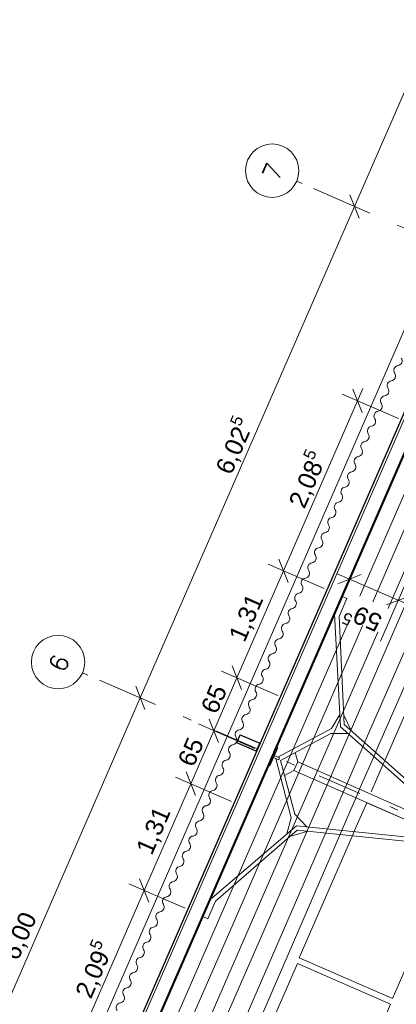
# Model space of a CAD drawing. Header units: metres. Extents: x -43 to 551, y 11 to 64.
# Tile 21 of 36: x 161 to 165, y 42 to 53. Entities that reach past the tile are written whole.
import ezdxf

# ---------------------------------------------------------------- set-up
doc = ezdxf.new("R2010")
doc.units = ezdxf.units.M
doc.header["$MEASUREMENT"] = 0
for name, pattern in [('Achslinie 01', [1.166667, 0.5, -0.3, 0, -0.366667]), ('DGN Style 2', [1.233271, 0.739963, -0.493308]), ('Wipeout_Contour', [1, 0, -1])]:
    doc.linetypes.add(name, pattern=pattern)
for name, color, linetype in [('00_Achsraster', 7, 'Continuous'), ('GBE_Dach', 7, 'Continuous'), ('GBE_Wand_Decke_tragend_Ansicht', 7, 'Continuous'), ('NEU_GBE_Bemassung_fsa', 7, 'Continuous'), ('NEU_GBE_Holzbalken', 7, 'Continuous'), ('NEU_GBE_Traeger', 7, 'Continuous')]:
    doc.layers.add(name, color=color, linetype=linetype)
doc.styles.add('ERSTELLTER_STIL_1', font='txt')
doc.dimstyles.new('ERSTELLTER_STIL__1', dxfattribs={"dimtxt": 0.2, "dimasz": 0.190285, "dimexe": 0.18, "dimexo": 0.5, "dimgap": 0.09, "dimtad": 1, "dimzin": 0, "dimdsep": 46, "dimtxsty": 'ERSTELLTER_STIL_1', "dimblk": 'ARROWHEAD_6', "dimblk1": 'ARROWHEAD_6', "dimblk2": 'ARROWHEAD_6', "dimcen": 0.09, "dimclrd": 7, "dimclre": 7, "dimclrt": 7, "dimazin": 0, "dimtfac": 1, "dimtdec": 4, "dimtmove": 2, "dimatfit": 3, "dimfxl": 1, "dimtolj": 1, "dimtzin": 0, "dimarcsym": 0})
doc.dimstyles.new('ERSTELLTER_STIL__2', dxfattribs={"dimtxt": 0.2, "dimasz": 0.190285, "dimexe": 0.18, "dimexo": 0.5, "dimgap": 0.09, "dimtad": 1, "dimzin": 0, "dimdsep": 46, "dimtxsty": 'ERSTELLTER_STIL_1', "dimblk": 'ARROWHEAD_6', "dimblk1": 'ARROWHEAD_6', "dimblk2": 'ARROWHEAD_6', "dimcen": 0.09, "dimclrd": 7, "dimclre": 7, "dimclrt": 7, "dimazin": 0, "dimtfac": 1, "dimtdec": 4, "dimtmove": 0, "dimatfit": 3, "dimfxl": 1, "dimtolj": 1, "dimtzin": 0, "dimarcsym": 0})
doc.dimstyles.new('ERSTELLTER_STIL__3', dxfattribs={"dimtxt": 0.2, "dimasz": 0.190285, "dimexe": 0.18, "dimexo": 0.5, "dimgap": 0.09, "dimtad": 1, "dimzin": 0, "dimdsep": 46, "dimtxsty": 'ERSTELLTER_STIL_1', "dimblk": 'ARROWHEAD_6', "dimblk1": 'ARROWHEAD_6', "dimblk2": 'ARROWHEAD_6', "dimcen": 0.09, "dimclrd": 8, "dimclre": 8, "dimclrt": 8, "dimazin": 0, "dimtfac": 1, "dimtdec": 4, "dimtmove": 0, "dimatfit": 3, "dimfxl": 1, "dimtolj": 1, "dimtzin": 0, "dimarcsym": 0})

# ---------------------------------------------------------------- blocks, each defined once
blk = doc.blocks.new('*D34', base_point=(191.698, 0))
at = {"layer": '00_Achsraster', "color": 8, "linetype": 'Continuous', "lineweight": 18}
for p, q in [((159.862, 39.558), (162.258, 45.059)), ((160.034, 39.483), (159.404, 39.758)), ((159.81, 39.69), (159.914, 39.426)), ((157.475, 34.076), (159.862, 39.558)), ((157.647, 34.001), (157.017, 34.276)), ((157.423, 34.208), (157.527, 33.945)), ((155.048, 28.503), (157.475, 34.076))]:
    blk.add_line(p, q, dxfattribs=at)
at = {"color": 254, "linetype": 'Wipeout_Contour', "lineweight": 0, "ltscale": 651.08953}
blk.add_wipeout([(158.541, 36.548), (158.779, 37.094), (158.539, 37.199), (158.301, 36.652)], dxfattribs=at).dxf.layer = '00_Achsraster'
at = {"layer": '00_Achsraster', "color": 8, "lineweight": 18, "insert": (158.525, 36.588), "char_height": 0.2, "attachment_point": 7, "rotation": 66.4651, "style": 'ERSTELLTER_STIL_1'}
blk.add_mtext('\\A1;{\\pql;\\fArial|b0|i0|c0|p34;5,98}', dxfattribs=at)
blk = doc.blocks.new('ARROWHEAD_6')
at = {"color": 0, "linetype": 'Continuous', "lineweight": 0}
for p, q in [((0, 0), (-1, 0)), ((-0.5, -0.5), (0.5, 0.5))]:
    blk.add_line(p, q, dxfattribs=at)
blk = doc.blocks.new('*D35', base_point=(191.698, 0))
at = {"layer": '00_Achsraster', "color": 8, "linetype": 'Continuous', "lineweight": 18}
for p, q in [((162.43, 44.984), (161.8, 45.258)), ((162.206, 45.19), (162.31, 44.927)), ((159.862, 39.558), (162.258, 45.059)), ((159.81, 39.69), (159.914, 39.426))]:
    blk.add_line(p, q, dxfattribs=at)
at = {"color": 254, "linetype": 'Wipeout_Contour', "lineweight": 0, "ltscale": 665.660365}
blk.add_wipeout([(160.933, 42.039), (161.171, 42.585), (160.931, 42.69), (160.693, 42.143)], dxfattribs=at).dxf.layer = '00_Achsraster'
at = {"layer": '00_Achsraster', "color": 8, "lineweight": 18, "insert": (160.917, 42.08), "char_height": 0.2, "attachment_point": 7, "rotation": 66.4651, "style": 'ERSTELLTER_STIL_1'}
blk.add_mtext('\\A1;{\\pql;\\fArial|b0|i0|c0|p34;6,00}', dxfattribs=at)
blk = doc.blocks.new('*D36', base_point=(191.698, 0))
at = {"layer": '00_Achsraster', "color": 8, "linetype": 'Continuous', "lineweight": 18}
for p, q in [((164.836, 50.507), (164.205, 50.782)), ((164.612, 50.714), (164.716, 50.45)), ((162.258, 45.059), (164.664, 50.582)), ((162.43, 44.984), (161.8, 45.258)), ((162.206, 45.19), (162.31, 44.927)), ((159.862, 39.558), (162.258, 45.059))]:
    blk.add_line(p, q, dxfattribs=at)
at = {"color": 254, "linetype": 'Wipeout_Contour', "lineweight": 0, "ltscale": 680.821596}
blk.add_wipeout([(163.314, 47.505), (163.592, 48.143), (163.351, 48.248), (163.073, 47.609)], dxfattribs=at).dxf.layer = '00_Achsraster'
at = {"layer": '00_Achsraster', "color": 8, "lineweight": 18, "insert": (163.333, 47.53), "char_height": 0.2, "attachment_point": 7, "rotation": 66.4651, "style": 'ERSTELLTER_STIL_1'}
blk.add_mtext('\\A1;{\\pql;\\fArial|b0|i0|c0|p34;6,02\\fArial|b0|i0|c0|p34;\\A1{\\H.66x;\\S5^  ;}}', dxfattribs=at)
blk = doc.blocks.new('*D37', base_point=(191.698, 0))
at = {"layer": '00_Achsraster', "color": 8, "linetype": 'Continuous', "lineweight": 18}
for p, q in [((167.232, 56.008), (166.601, 56.282)), ((167.008, 56.214), (167.111, 55.951)), ((164.664, 50.582), (167.059, 56.083)), ((164.612, 50.714), (164.716, 50.45)), ((162.258, 45.059), (164.664, 50.582))]:
    blk.add_line(p, q, dxfattribs=at)
at = {"color": 254, "linetype": 'Wipeout_Contour', "lineweight": 0, "ltscale": 696.482346}
blk.add_wipeout([(165.734, 53.063), (165.972, 53.609), (165.732, 53.714), (165.494, 53.167)], dxfattribs=at).dxf.layer = '00_Achsraster'
at = {"layer": '00_Achsraster', "color": 8, "lineweight": 18, "insert": (165.718, 53.104), "char_height": 0.2, "attachment_point": 7, "rotation": 66.4651, "style": 'ERSTELLTER_STIL_1'}
blk.add_mtext('\\A1;{\\pql;\\fArial|b0|i0|c0|p34;6,00}', dxfattribs=at)
blk = doc.blocks.new('*D38', base_point=(191.698, 0))
at = {"layer": '00_Achsraster', "color": 8, "linetype": 'Continuous', "lineweight": 18}
for p, q in [((169.64, 61.537), (169.009, 61.812)), ((169.468, 61.612), (169.528, 61.75)), ((169.52, 61.481), (169.416, 61.744)), ((167.059, 56.083), (169.468, 61.612)), ((167.232, 56.008), (166.601, 56.282)), ((167.008, 56.214), (167.111, 55.951)), ((164.664, 50.582), (167.059, 56.083))]:
    blk.add_line(p, q, dxfattribs=at)
at = {"color": 254, "linetype": 'Wipeout_Contour', "lineweight": 0, "ltscale": 712.620594}
blk.add_wipeout([(168.136, 58.578), (168.374, 59.124), (168.134, 59.229), (167.896, 58.683)], dxfattribs=at).dxf.layer = '00_Achsraster'
at = {"layer": '00_Achsraster', "color": 8, "lineweight": 18, "insert": (168.12, 58.619), "char_height": 0.2, "attachment_point": 7, "rotation": 66.4651, "style": 'ERSTELLTER_STIL_1'}
blk.add_mtext('\\A1;{\\pql;\\fArial|b0|i0|c0|p34;6,03}', dxfattribs=at)
blk = doc.blocks.new('*D39', base_point=(191.698, 0))
at = {"layer": 'NEU_GBE_Bemassung_fsa', "color": 7, "linetype": 'Continuous', "lineweight": 13}
for p, q in [((179.149, 57.402), (179.78, 57.128)), ((179.659, 57.071), (179.556, 57.334)), ((179.667, 57.34), (179.607, 57.203)), ((179.607, 57.203), (160.376, 13.046)), ((159.917, 13.246), (160.548, 12.971)), ((160.324, 13.178), (160.427, 12.915)), ((160.376, 13.046), (160.316, 12.909))]:
    blk.add_line(p, q, dxfattribs=at)
at = {"color": 254, "linetype": 'Wipeout_Contour', "lineweight": 0, "ltscale": 693.875491}
blk.add_wipeout([(169.815, 34.736), (170.156, 35.519), (169.911, 35.625), (169.57, 34.842)], dxfattribs=at).dxf.layer = 'NEU_GBE_Bemassung_fsa'
at = {"layer": 'NEU_GBE_Bemassung_fsa', "color": 7, "lineweight": 13, "insert": (169.833, 34.764), "char_height": 0.2, "attachment_point": 7, "rotation": 66.4651, "style": 'ERSTELLTER_STIL_1'}
blk.add_mtext('\\A1;{\\pql;\\fArial|b0|i0|c0|p34;48,16\\fArial|b0|i0|c0|p34;\\A1{\\H.66x;\\S5^  ;}}', dxfattribs=at)
blk = doc.blocks.new('*D40', base_point=(191.698, 0))
at = {"layer": 'NEU_GBE_Bemassung_fsa', "color": 7, "linetype": 'Continuous', "lineweight": 13}
for p, q in [((159.826, 13.411), (178.966, 57.357)), ((159.952, 13.231), (159.321, 13.505)), ((159.998, 13.336), (159.367, 13.611)), ((159.774, 13.543), (159.877, 13.279)), ((159.728, 13.438), (159.832, 13.174)), ((159.78, 13.306), (159.826, 13.411)), ((159.72, 13.168), (159.78, 13.306))]:
    blk.add_line(p, q, dxfattribs=at)
blk = doc.blocks.new('*D41', base_point=(191.698, 0))
at = {"layer": 'NEU_GBE_Bemassung_fsa', "color": 7, "linetype": 'Continuous', "lineweight": 13}
for p, q in [((179.017, 57.225), (178.914, 57.488)), ((159.826, 13.411), (178.966, 57.357)), ((159.774, 13.543), (159.877, 13.279))]:
    blk.add_line(p, q, dxfattribs=at)
at = {"color": 254, "linetype": 'Wipeout_Contour', "lineweight": 0, "ltscale": 750.536156}
blk.add_wipeout([(178.752, 56.883), (178.933, 57.298), (178.688, 57.405), (178.508, 56.99)], dxfattribs=at).dxf.layer = 'NEU_GBE_Bemassung_fsa'
at = {"color": 254, "linetype": 'Wipeout_Contour', "lineweight": 0, "ltscale": 691.753528}
blk.add_wipeout([(169.219, 34.995), (169.56, 35.778), (169.315, 35.885), (168.974, 35.102)], dxfattribs=at).dxf.layer = 'NEU_GBE_Bemassung_fsa'
at = {"color": 254, "linetype": 'Wipeout_Contour', "lineweight": 0, "ltscale": 641.626882}
blk.add_wipeout([(159.849, 13.519), (160.037, 13.951), (159.775, 14.065), (159.587, 13.633)], dxfattribs=at).dxf.layer = 'NEU_GBE_Bemassung_fsa'
at = {"layer": 'NEU_GBE_Bemassung_fsa', "color": 7, "lineweight": 13, "char_height": 0.2, "attachment_point": 7, "rotation": 66.4651, "style": 'ERSTELLTER_STIL_1'}
for s, insert in [('\\A1;{\\pql;\\fArial|b0|i0|c0|p34;11\\fArial|b0|i0|c0|p34;\\A1{\\H.66x;\\S5^  ;}}', (178.737, 56.927)), ('\\A1;{\\pql;\\fArial|b0|i0|c0|p34;47,93\\fArial|b0|i0|c0|p34;\\A1{\\H.66x;\\S5^  ;}}', (169.237, 35.023)), ('\\A1;{\\pql;\\fArial|b0|i0|c0|p34;11\\fArial|b0|i0|c0|p34;\\A1{\\H.66x;\\S5^  ;}}', (159.829, 13.575))]:
    blk.add_mtext(s, dxfattribs=dict(at, insert=insert))
blk = doc.blocks.new('*D42', base_point=(191.698, 0))
at = {"layer": 'NEU_GBE_Bemassung_fsa', "color": 7, "linetype": 'Continuous', "lineweight": 13}
for p, q in [((179.184, 57.387), (178.553, 57.662)), ((179.138, 57.282), (178.507, 57.556)), ((178.96, 57.594), (179.063, 57.33)), ((179.012, 57.462), (179.072, 57.6)), ((179.017, 57.225), (178.914, 57.488)), ((178.966, 57.357), (179.012, 57.462)), ((159.826, 13.411), (178.966, 57.357))]:
    blk.add_line(p, q, dxfattribs=at)
blk = doc.blocks.new('*D43', base_point=(191.698, 0))
at = {"layer": 'NEU_GBE_Bemassung_fsa', "color": 7, "linetype": 'Continuous', "lineweight": 13}
for p, q in [((164.41, 45.935), (164.685, 46.565)), ((164.472, 46.453), (164.61, 46.393)), ((164.741, 46.445), (164.478, 46.341)), ((164.61, 46.393), (165.157, 46.155)), ((165.289, 46.206), (165.025, 46.103)), ((165.157, 46.155), (166.58, 45.535))]:
    blk.add_line(p, q, dxfattribs=at)
at = {"color": 254, "linetype": 'Wipeout_Contour', "lineweight": 0, "ltscale": 684.368102}
blk.add_wipeout([(165.07, 46.049), (164.619, 46.245), (164.505, 45.983), (164.956, 45.787)], dxfattribs=at).dxf.layer = 'NEU_GBE_Bemassung_fsa'
at = {"layer": 'NEU_GBE_Bemassung_fsa', "color": 7, "lineweight": 13, "insert": (165.015, 46.03), "char_height": 0.2, "attachment_point": 7, "rotation": 156.4651, "style": 'ERSTELLTER_STIL_1'}
blk.add_mtext('\\A1;{\\pql;\\fArial|b0|i0|c0|p34;59\\fArial|b0|i0|c0|p34;\\A1{\\H.66x;\\S5^  ;}}', dxfattribs=at)
blk = doc.blocks.new('*D44', base_point=(191.698, 0))
at = {"layer": 'NEU_GBE_Bemassung_fsa', "color": 7, "linetype": 'Continuous', "lineweight": 13}
for p, q in [((164.61, 46.393), (165.157, 46.155)), ((164.958, 45.696), (165.232, 46.327)), ((165.289, 46.206), (165.025, 46.103)), ((165.157, 46.155), (166.58, 45.535)), ((166.38, 45.076), (166.655, 45.707)), ((166.712, 45.587), (166.448, 45.483)), ((166.58, 45.535), (170.722, 43.731))]:
    blk.add_line(p, q, dxfattribs=at)
at = {"color": 254, "linetype": 'Wipeout_Contour', "lineweight": 0, "ltscale": 687.998961}
blk.add_wipeout([(166.141, 45.719), (165.591, 45.959), (165.484, 45.714), (166.035, 45.474)], dxfattribs=at).dxf.layer = 'NEU_GBE_Bemassung_fsa'
at = {"layer": 'NEU_GBE_Bemassung_fsa', "color": 7, "lineweight": 13, "insert": (166.097, 45.701), "char_height": 0.2, "attachment_point": 7, "rotation": 156.4651, "style": 'ERSTELLTER_STIL_1'}
blk.add_mtext('\\A1;{\\pql;\\fArial|b0|i0|c0|p34;1,55}', dxfattribs=at)
blk = doc.blocks.new('*D46', base_point=(191.698, 0))
at = {"layer": 'NEU_GBE_Bemassung_fsa', "color": 7, "linetype": 'Continuous', "lineweight": 13}
for p, q in [((162.302, 42.893), (162.825, 44.094)), ((162.761, 42.694), (162.13, 42.968)), ((162.25, 43.025), (162.354, 42.761)), ((161.465, 40.971), (162.302, 42.893)), ((161.413, 41.102), (161.517, 40.839)), ((161.923, 40.771), (161.293, 41.046)), ((161.405, 40.833), (161.465, 40.971))]:
    blk.add_line(p, q, dxfattribs=at)
at = {"color": 254, "linetype": 'Wipeout_Contour', "lineweight": 0, "ltscale": 668.466011}
blk.add_wipeout([(161.737, 41.613), (162.018, 42.256), (161.773, 42.363), (161.493, 41.72)], dxfattribs=at).dxf.layer = 'NEU_GBE_Bemassung_fsa'
at = {"layer": 'NEU_GBE_Bemassung_fsa', "color": 7, "lineweight": 13, "insert": (161.756, 41.642), "char_height": 0.2, "attachment_point": 7, "rotation": 66.4651, "style": 'ERSTELLTER_STIL_1'}
blk.add_mtext('\\A1;{\\pql;\\fArial|b0|i0|c0|p34;2,09\\fArial|b0|i0|c0|p34;\\A1{\\H.66x;\\S5^  ;}}', dxfattribs=at)
blk = doc.blocks.new('*D47', base_point=(191.698, 0))
at = {"layer": 'NEU_GBE_Bemassung_fsa', "color": 7, "linetype": 'Continuous', "lineweight": 13}
for p, q in [((163.284, 43.895), (162.653, 44.169)), ((162.773, 44.226), (162.877, 43.962)), ((162.302, 42.893), (162.825, 44.094)), ((162.761, 42.694), (162.13, 42.968)), ((162.25, 43.025), (162.354, 42.761))]:
    blk.add_line(p, q, dxfattribs=at)
at = {"color": 254, "linetype": 'Wipeout_Contour', "lineweight": 0, "ltscale": 672.690131}
blk.add_wipeout([(162.438, 43.221), (162.678, 43.772), (162.433, 43.878), (162.193, 43.327)], dxfattribs=at).dxf.layer = 'NEU_GBE_Bemassung_fsa'
at = {"layer": 'NEU_GBE_Bemassung_fsa', "color": 7, "lineweight": 13, "insert": (162.42, 43.265), "char_height": 0.2, "attachment_point": 7, "rotation": 66.4651, "style": 'ERSTELLTER_STIL_1'}
blk.add_mtext('\\A1;{\\pql;\\fArial|b0|i0|c0|p34;1,31}', dxfattribs=at)
blk = doc.blocks.new('*D48', base_point=(191.698, 0))
at = {"layer": 'NEU_GBE_Bemassung_fsa', "color": 7, "linetype": 'Continuous', "lineweight": 13}
for p, q in [((163.085, 44.69), (163.344, 45.285)), ((163.033, 44.821), (163.136, 44.558)), ((162.825, 44.094), (163.085, 44.69)), ((163.284, 43.895), (162.653, 44.169)), ((162.773, 44.226), (162.877, 43.962)), ((162.302, 42.893), (162.825, 44.094))]:
    blk.add_line(p, q, dxfattribs=at)
at = {"color": 254, "linetype": 'Wipeout_Contour', "lineweight": 0, "ltscale": 675.138073}
blk.add_wipeout([(162.875, 44.224), (163.023, 44.565), (162.778, 44.672), (162.63, 44.331)], dxfattribs=at).dxf.layer = 'NEU_GBE_Bemassung_fsa'
at = {"layer": 'NEU_GBE_Bemassung_fsa', "color": 7, "lineweight": 13, "insert": (162.857, 44.268), "char_height": 0.2, "attachment_point": 7, "rotation": 66.4651, "style": 'ERSTELLTER_STIL_1'}
blk.add_mtext('\\A1;{\\pql;\\fArial|b0|i0|c0|p34;65}', dxfattribs=at)
blk = doc.blocks.new('*D49', base_point=(191.698, 0))
at = {"layer": 'NEU_GBE_Bemassung_fsa', "color": 7, "linetype": 'Continuous', "lineweight": 13}
for p, q in [((163.344, 45.285), (163.867, 46.486)), ((163.292, 45.417), (163.396, 45.153)), ((163.085, 44.69), (163.344, 45.285)), ((163.802, 45.085), (163.172, 45.36)), ((163.033, 44.821), (163.136, 44.558)), ((163.543, 44.49), (162.912, 44.765)), ((162.825, 44.094), (163.085, 44.69))]:
    blk.add_line(p, q, dxfattribs=at)
at = {"color": 254, "linetype": 'Wipeout_Contour', "lineweight": 0, "ltscale": 676.768648}
blk.add_wipeout([(163.134, 44.819), (163.282, 45.16), (163.038, 45.267), (162.889, 44.926)], dxfattribs=at).dxf.layer = 'NEU_GBE_Bemassung_fsa'
at = {"layer": 'NEU_GBE_Bemassung_fsa', "color": 7, "lineweight": 13, "insert": (163.117, 44.863), "char_height": 0.2, "attachment_point": 7, "rotation": 66.4651, "style": 'ERSTELLTER_STIL_1'}
blk.add_mtext('\\A1;{\\pql;\\fArial|b0|i0|c0|p34;65}', dxfattribs=at)
blk = doc.blocks.new('*D50', base_point=(191.698, 0))
at = {"layer": 'NEU_GBE_Bemassung_fsa', "color": 7, "linetype": 'Continuous', "lineweight": 13}
for p, q in [((163.815, 46.618), (163.919, 46.354)), ((163.344, 45.285), (163.867, 46.486)), ((164.325, 46.287), (163.695, 46.561)), ((163.292, 45.417), (163.396, 45.153)), ((163.802, 45.085), (163.172, 45.36))]:
    blk.add_line(p, q, dxfattribs=at)
at = {"color": 254, "linetype": 'Wipeout_Contour', "lineweight": 0, "ltscale": 679.241309}
blk.add_wipeout([(163.479, 45.613), (163.719, 46.164), (163.475, 46.27), (163.235, 45.719)], dxfattribs=at).dxf.layer = 'NEU_GBE_Bemassung_fsa'
at = {"layer": 'NEU_GBE_Bemassung_fsa', "color": 7, "lineweight": 13, "insert": (163.462, 45.657), "char_height": 0.2, "attachment_point": 7, "rotation": 66.4651, "style": 'ERSTELLTER_STIL_1'}
blk.add_mtext('\\A1;{\\pql;\\fArial|b0|i0|c0|p34;1,31}', dxfattribs=at)
blk = doc.blocks.new('*D51', base_point=(191.698, 0))
at = {"layer": 'NEU_GBE_Bemassung_fsa', "color": 7, "linetype": 'Continuous', "lineweight": 13}
for p, q in [((165.158, 48.197), (164.527, 48.472)), ((164.751, 48.265), (164.647, 48.529)), ((164.699, 48.397), (164.759, 48.535)), ((163.867, 46.486), (164.699, 48.397)), ((163.815, 46.618), (163.919, 46.354))]:
    blk.add_line(p, q, dxfattribs=at)
at = {"color": 254, "linetype": 'Wipeout_Contour', "lineweight": 0, "ltscale": 683.555647}
blk.add_wipeout([(164.137, 47.123), (164.417, 47.766), (164.172, 47.872), (163.892, 47.229)], dxfattribs=at).dxf.layer = 'NEU_GBE_Bemassung_fsa'
at = {"layer": 'NEU_GBE_Bemassung_fsa', "color": 7, "lineweight": 13, "insert": (164.155, 47.151), "char_height": 0.2, "attachment_point": 7, "rotation": 66.4651, "style": 'ERSTELLTER_STIL_1'}
blk.add_mtext('\\A1;{\\pql;\\fArial|b0|i0|c0|p34;2,08\\fArial|b0|i0|c0|p34;\\A1{\\H.66x;\\S5^  ;}}', dxfattribs=at)

msp = doc.modelspace()

# ---------------------------------------------------------------- linework, layer by layer
at = {"layer": '00_Achsraster', "color": 8, "linetype": 'Achslinie 01', "lineweight": 18}
for p, q in [((174.1, 46.472), (164.015, 50.865)), ((171.694, 40.949), (161.609, 45.341))]:
    msp.add_line(p, q, dxfattribs=at)
at = {"layer": '00_Achsraster', "color": 8, "linetype": 'Continuous', "lineweight": 18}
for centre in [(163.74, 50.984), (161.334, 45.461)]:
    msp.add_circle(centre, 0.3, dxfattribs=at)
at = {"layer": 'GBE_Dach', "color": 253, "linetype": 'Continuous', "lineweight": 18, "true_color": 0x9f9f9f}
msp.add_line((151.166, 16.911), (170.541, 61.396), dxfattribs=at)
at = {"layer": 'GBE_Dach', "color": 7, "linetype": 'Continuous', "lineweight": 18}
for points in [[(165.117, 48.707, -0.568675), (165.154, 48.793, 0.534698), (165.191, 48.878)], [(165.043, 48.537, -0.568675), (165.08, 48.622, 0.534698), (165.117, 48.707)], [(164.968, 48.366, -0.568675), (165.005, 48.452, 0.534698), (165.043, 48.537)], [(164.894, 48.196, -0.568675), (164.931, 48.281, 0.534698), (164.968, 48.366)], [(164.82, 48.025, -0.568675), (164.857, 48.111, 0.534698), (164.894, 48.196)], [(164.746, 47.855, -0.568675), (164.783, 47.94, 0.534698), (164.82, 48.025)], [(164.671, 47.684, -0.568675), (164.708, 47.77, 0.534698), (164.746, 47.855)], [(164.597, 47.514, -0.568675), (164.634, 47.599, 0.534698), (164.671, 47.684)], [(164.523, 47.343, -0.568675), (164.56, 47.428, 0.534698), (164.597, 47.514)], [(164.448, 47.173, -0.568675), (164.486, 47.258, 0.534698), (164.523, 47.343)], [(164.374, 47.002, -0.568675), (164.411, 47.087, 0.534698), (164.448, 47.173)], [(164.3, 46.832, -0.568675), (164.337, 46.917, 0.534698), (164.374, 47.002)], [(164.226, 46.661, -0.568675), (164.263, 46.746, 0.534698), (164.3, 46.832)], [(164.151, 46.491, -0.568675), (164.188, 46.576, 0.534698), (164.226, 46.661)], [(164.077, 46.32, -0.568675), (164.114, 46.405, 0.534698), (164.151, 46.491)], [(164.003, 46.15, -0.568675), (164.04, 46.235, 0.534698), (164.077, 46.32)], [(163.929, 45.979, -0.568675), (163.966, 46.064, 0.534698), (164.003, 46.15)], [(163.854, 45.808, -0.568675), (163.891, 45.894, 0.534698), (163.929, 45.979)], [(163.78, 45.638, -0.568675), (163.817, 45.723, 0.534698), (163.854, 45.808)], [(163.706, 45.467, -0.568675), (163.743, 45.553, 0.534698), (163.78, 45.638)], [(163.631, 45.297, -0.568675), (163.669, 45.382, 0.534698), (163.706, 45.467)], [(163.557, 45.126, -0.568675), (163.594, 45.212, 0.534698), (163.631, 45.297)], [(163.483, 44.956, -0.568675), (163.52, 45.041, 0.534698), (163.557, 45.126)], [(163.409, 44.785, -0.568675), (163.446, 44.871, 0.534698), (163.483, 44.956)], [(163.334, 44.615, -0.568675), (163.371, 44.7, 0.534698), (163.409, 44.785)], [(163.26, 44.444, -0.568675), (163.297, 44.53, 0.534698), (163.334, 44.615)], [(163.186, 44.274, -0.568675), (163.223, 44.359, 0.534698), (163.26, 44.444)], [(163.112, 44.103, -0.568675), (163.149, 44.188, 0.534698), (163.186, 44.274)], [(163.037, 43.933, -0.568675), (163.074, 44.018, 0.534698), (163.112, 44.103)], [(162.963, 43.762, -0.568675), (163, 43.847, 0.534698), (163.037, 43.933)], [(162.889, 43.592, -0.568675), (162.926, 43.677, 0.534698), (162.963, 43.762)], [(162.814, 43.421, -0.568675), (162.852, 43.506, 0.534698), (162.889, 43.592)], [(162.74, 43.251, -0.568675), (162.777, 43.336, 0.534698), (162.814, 43.421)], [(162.666, 43.08, -0.568675), (162.703, 43.165, 0.534698), (162.74, 43.251)], [(162.592, 42.909, -0.568675), (162.629, 42.995, 0.534698), (162.666, 43.08)], [(162.517, 42.739, -0.568675), (162.554, 42.824, 0.534698), (162.592, 42.909)], [(162.443, 42.568, -0.568675), (162.48, 42.654, 0.534698), (162.517, 42.739)], [(162.369, 42.398, -0.568675), (162.406, 42.483, 0.534698), (162.443, 42.568)], [(162.295, 42.227, -0.568675), (162.332, 42.313, 0.534698), (162.369, 42.398)], [(162.22, 42.057, -0.568675), (162.257, 42.142, 0.534698), (162.295, 42.227)], [(162.146, 41.886, -0.568675), (162.183, 41.972, 0.534698), (162.22, 42.057)], [(162.072, 41.716, -0.568675), (162.109, 41.801, 0.534698), (162.146, 41.886)], [(161.997, 41.545, -0.568675), (162.035, 41.631, 0.534698), (162.072, 41.716)]]:
    msp.add_lwpolyline(points, format="xyb", dxfattribs=at)
at = {"layer": 'GBE_Wand_Decke_tragend_Ansicht', "color": 254, "linetype": 'Continuous', "lineweight": 18, "true_color": 0xdfdfdf}
for p, q in [((165.012, 44.371), (165.612, 45.749)), ((164.851, 44.001), (164.995, 44.331)), ((164.666, 43.567), (164.802, 43.879)), ((164.802, 43.879), (165.674, 43.499)), ((164.043, 42.137), (164.646, 43.52)), ((165.091, 41.68), (165.837, 43.393)), ((163.254, 40.307), (164.023, 42.072)), ((164.023, 42.072), (165.07, 41.616)), ((165.091, 41.68), (164.043, 42.137)), ((164.302, 39.851), (165.07, 41.616))]:
    msp.add_line(p, q, dxfattribs=at)
at = {"layer": 'GBE_Wand_Decke_tragend_Ansicht', "color": 254, "linetype": 'DGN Style 2', "lineweight": 18, "true_color": 0xdfdfdf}
for p, q in [((164.995, 44.331), (165.012, 44.371)), ((164.646, 43.52), (164.666, 43.567))]:
    msp.add_line(p, q, dxfattribs=at)
at = {"layer": 'NEU_GBE_Holzbalken', "color": 254, "linetype": 'Continuous', "lineweight": 18, "true_color": 0xdfdfdf}
for p, q in [((151.646, 17.019), (170.767, 60.923)), ((151.794, 16.955), (170.915, 60.859)), ((166.739, 49.05), (164.785, 44.571)), ((166.904, 49.034), (164.909, 44.462)), ((164.769, 44.534), (164.589, 44.116)), ((164.892, 44.423), (164.73, 44.053)), ((164.545, 44.014), (164.366, 43.596)), ((164.688, 43.951), (164.527, 43.58)), ((164.346, 43.552), (162.392, 39.057)), ((164.507, 43.535), (162.519, 38.946))]:
    msp.add_line(p, q, dxfattribs=at)
at = {"layer": 'NEU_GBE_Holzbalken', "color": 254, "linetype": 'DGN Style 2', "lineweight": 18, "true_color": 0xdfdfdf}
for p, q in [((164.769, 44.534), (164.785, 44.571)), ((164.892, 44.423), (164.909, 44.462)), ((164.545, 44.014), (164.589, 44.116)), ((164.688, 43.951), (164.73, 44.053)), ((164.346, 43.552), (164.366, 43.596)), ((164.507, 43.535), (164.527, 43.58))]:
    msp.add_line(p, q, dxfattribs=at)
at = {"layer": 'NEU_GBE_Holzbalken', "color": 7, "linetype": 'Continuous', "lineweight": 25, "flags": 128}
for points in [[(170.74, 60.941), (151.617, 17.034)], [(170.891, 60.836), (151.782, 16.961)]]:
    msp.add_lwpolyline(points, dxfattribs=at)
at = {"layer": 'NEU_GBE_Holzbalken', "color": 254, "linetype": 'Continuous', "lineweight": 18, "true_color": 0xdfdfdf, "flags": 128}
for points in [[(171.077, 60.794), (156.701, 27.788), (154.314, 22.276), (151.953, 16.887)], [(171.209, 60.697), (166.447, 49.771), (163.292, 42.493), (160.955, 37.165), (156.843, 27.728), (154.462, 22.224), (152.1, 16.822)], [(171.395, 60.655), (157.019, 27.649), (154.633, 22.136), (152.272, 16.748)], [(171.527, 60.558), (166.765, 49.632), (163.61, 42.354), (161.274, 37.026), (157.161, 27.589), (154.78, 22.085), (152.418, 16.683)]]:
    msp.add_lwpolyline(points, dxfattribs=at)
at = {"layer": 'NEU_GBE_Holzbalken', "color": 7, "linetype": 'Continuous', "lineweight": 25, "flags": 128}
msp.add_lwpolyline([(163.561, 44.458), (163.342, 44.554), (163.381, 44.644), (163.6, 44.548)], close=True, dxfattribs=at)
at = {"layer": 'NEU_GBE_Traeger', "color": 251, "linetype": 'Continuous', "lineweight": 18, "true_color": 0x5f5f5f}
for p, q in [((164.493, 45.975), (164.58, 46.175)), ((164.58, 46.175), (164.525, 46.199)), ((164.509, 44.733), (164.441, 46.005)), ((164.55, 44.76), (164.493, 45.975)), ((164.405, 44.716), (164.502, 44.872)), ((164.633, 44.685), (164.545, 44.864)), ((163.804, 44.392), (164.405, 44.716)), ((164.509, 44.733), (165.737, 43.637)), ((164.55, 44.76), (165.767, 43.673)), ((163.835, 44.355), (164.399, 44.658)), ((164.399, 44.658), (164.595, 44.657)), ((163.781, 44.377), (163.954, 43.709)), ((164.027, 44.339), (163.999, 44.443)), ((163.835, 44.355), (163.993, 43.753)), ((164.027, 44.339), (163.985, 44.243)), ((164.027, 44.339), (165.701, 43.596)), ((163.984, 44.244), (163.879, 44.187)), ((163.985, 44.243), (165.661, 43.504)), ((163.993, 43.753), (164.129, 43.608)), ((164.012, 43.621), (163.061, 42.806)), ((163.954, 43.709), (163.906, 43.529)), ((164.012, 43.621), (165.655, 43.454)), ((164.021, 43.573), (163.104, 42.775)), ((164.139, 43.561), (163.937, 43.5)), ((164.021, 43.573), (165.65, 43.404)), ((163.104, 42.775), (163.017, 42.577)), ((163.061, 42.806), (163.051, 42.81)), ((163.017, 42.577), (162.96, 42.601))]:
    msp.add_line(p, q, dxfattribs=at)
at = {"layer": 'NEU_GBE_Traeger', "color": 251, "linetype": 'Continuous', "lineweight": 18, "true_color": 0x5f5f5f, "flags": 128}
for points in [[(163.788, 44.504), (163.802, 44.498), (163.713, 44.295), (163.699, 44.301)], [(163.754, 44.388), (163.814, 44.362), (163.823, 44.383), (163.763, 44.41)]]:
    msp.add_lwpolyline(points, dxfattribs=at)

# ---------------------------------------------------------------- next in the draw order: dimensions: what is measured, and where the dimension line sits
at = {"layer": '00_Achsraster', "color": 8, "linetype": 'Continuous', "lineweight": 18}
dim = msp.add_linear_dim(base=(159.862, 39.558), p1=(156.826, 34.359), p2=(159.213, 39.841), angle=66.4651, dimstyle='ERSTELLTER_STIL__3', dxfattribs=at)
dim.commit()
dim.dimension.update_dxf_attribs({"geometry": '*D34', "text_midpoint": (158.543, 36.88), "dimtype": 160, "text_rotation": 66.4651})

# ---------------------------------------------------------------- next in the draw order: dimensions: what is measured, and where the dimension line sits
dim = msp.add_linear_dim(base=(162.258, 45.059), p1=(159.213, 39.841), p2=(161.609, 45.341), angle=66.4651, dimstyle='ERSTELLTER_STIL__3', dxfattribs=at)
dim.commit()
dim.dimension.update_dxf_attribs({"geometry": '*D35', "text_midpoint": (160.935, 42.371), "dimtype": 160, "text_rotation": 66.4651})

# ---------------------------------------------------------------- next in the draw order: dimensions: what is measured, and where the dimension line sits
dim = msp.add_linear_dim(base=(164.6637, 50.582), p1=(161.609, 45.3413), p2=(164.0147, 50.8647), angle=66.4651, dimstyle='ERSTELLTER_STIL__3', dxfattribs=at)
dim.commit()
dim.dimension.update_dxf_attribs({"geometry": '*D36', "text_midpoint": (163.4145, 48.0645), "dimtype": 160, "text_rotation": 66.4651})

# ---------------------------------------------------------------- next in the draw order: dimensions: what is measured, and where the dimension line sits
dim = msp.add_linear_dim(base=(167.059, 56.083), p1=(164.015, 50.865), p2=(166.41, 56.365), angle=66.4651, dimstyle='ERSTELLTER_STIL__3', dxfattribs=at)
dim.commit()
dim.dimension.update_dxf_attribs({"geometry": '*D37', "text_midpoint": (165.736, 53.395), "dimtype": 160, "text_rotation": 66.4651})

# ---------------------------------------------------------------- next in the draw order: dimensions: what is measured, and where the dimension line sits
dim = msp.add_linear_dim(base=(169.468, 61.612), p1=(166.41, 56.365), p2=(168.819, 61.895), angle=66.4651, dimstyle='ERSTELLTER_STIL__3', dxfattribs=at)
dim.commit()
dim.dimension.update_dxf_attribs({"geometry": '*D38', "text_midpoint": (168.138, 58.91), "dimtype": 160, "text_rotation": 66.4651})

# ---------------------------------------------------------------- next in the draw order: dimensions: what is measured, and where the dimension line sits
at = {"layer": 'NEU_GBE_Bemassung_fsa', "color": 7, "linetype": 'Continuous', "lineweight": 13}
dim = msp.add_linear_dim(base=(160.376, 13.046), p1=(177.07, 58.308), p2=(157.839, 14.151), angle=246.4651, dimstyle='ERSTELLTER_STIL__2', dxfattribs=at)
dim.commit()
dim.dimension.update_dxf_attribs({"geometry": '*D39', "text_midpoint": (169.946, 35.371), "dimtype": 160, "text_rotation": 66.4651})

# ---------------------------------------------------------------- next in the draw order: dimensions: what is measured, and where the dimension line sits
dim = msp.add_linear_dim(base=(159.826, 13.411), p1=(157.839, 14.151), p2=(157.885, 14.256), angle=66.4651, dimstyle='ERSTELLTER_STIL__1', dxfattribs=at)
dim.commit()
dim.dimension.update_dxf_attribs({"geometry": '*D40', "text_midpoint": (159.897, 13.987), "dimtype": 160, "text_rotation": 66.4651})

# ---------------------------------------------------------------- next in the draw order: dimensions: what is measured, and where the dimension line sits
dim = msp.add_linear_dim(base=(178.966, 57.357), p1=(157.885, 14.256), p2=(177.022, 58.203), angle=66.4651, dimstyle='ERSTELLTER_STIL__2', dxfattribs=at)
dim.commit()
dim.dimension.update_dxf_attribs({"geometry": '*D41', "text_midpoint": (169.35, 35.63), "dimtype": 160, "text_rotation": 66.4651})

# ---------------------------------------------------------------- next in the draw order: texts
at = {"layer": '00_Achsraster', "color": 8, "linetype": 'Continuous', "lineweight": 18, "char_height": 0.2, "attachment_point": 7, "rotation": 66.4651}
for s, insert in [('\\A1;{\\pql;\\Ftxt.shx;7}', (163.804, 50.853)), ('\\A1;{\\pql;\\Ftxt.shx;6}', (161.402, 45.329))]:
    msp.add_mtext(s, dxfattribs=dict(at, insert=insert))

# ---------------------------------------------------------------- next in the draw order: dimensions: what is measured, and where the dimension line sits
at = {"layer": 'NEU_GBE_Bemassung_fsa', "color": 7, "linetype": 'Continuous', "lineweight": 13}
dim = msp.add_linear_dim(base=(179.012, 57.462), p1=(177.022, 58.203), p2=(177.07, 58.308), angle=66.4651, dimstyle='ERSTELLTER_STIL__2', dxfattribs=at)
dim.commit()
dim.dimension.update_dxf_attribs({"geometry": '*D42', "text_midpoint": (178.805, 57.339), "dimtype": 160, "text_rotation": 66.4651})

# ---------------------------------------------------------------- next in the draw order: dimensions: what is measured, and where the dimension line sits
for base, p1, p2, angle, dimstyle, picture, middle, turn in [((165.157, 46.155), (164.525, 46.199), (164.55, 44.76), 336.4651, 'ERSTELLTER_STIL__1', '*D43', (164.602, 46.097), 156.4651), ((162.302, 42.893), (162.123, 40.684), (162.962, 42.606), 66.4651, 'ERSTELLTER_STIL__2', '*D46', (161.837, 42.176), 66.4651)]:
    dim = msp.add_linear_dim(base=base, p1=p1, p2=p2, angle=angle, dimstyle=dimstyle, dxfattribs=at)
    dim.commit()
    dim.dimension.update_dxf_attribs({"geometry": picture, "text_midpoint": middle, "dimtype": 160, "text_rotation": turn})

# ---------------------------------------------------------------- next in the draw order: dimensions: what is measured, and where the dimension line sits
for base, p1, p2, angle, picture, middle, turn in [((166.58, 45.535), (164.55, 44.76), (165.771, 43.677), 336.4651, '*D44', (165.806, 45.719), 156.4651), ((162.825, 44.094), (162.962, 42.606), (164.021, 43.573), 66.4651, '*D47', (162.438, 43.557), 66.4651)]:
    dim = msp.add_linear_dim(base=base, p1=p1, p2=p2, angle=angle, dimstyle='ERSTELLTER_STIL__2', dxfattribs=at)
    dim.commit()
    dim.dimension.update_dxf_attribs({"geometry": picture, "text_midpoint": middle, "dimtype": 160, "text_rotation": turn})

# ---------------------------------------------------------------- next in the draw order: dimensions: what is measured, and where the dimension line sits
dim = msp.add_linear_dim(base=(163.085, 44.69), p1=(164.021, 43.573), p2=(163.758, 44.396), angle=66.4651, dimstyle='ERSTELLTER_STIL__2', dxfattribs=at)
dim.commit()
dim.dimension.update_dxf_attribs({"geometry": '*D48', "text_midpoint": (162.828, 44.452), "dimtype": 160, "text_rotation": 66.4651})

# ---------------------------------------------------------------- next in the draw order: dimensions: what is measured, and where the dimension line sits
dim = msp.add_linear_dim(base=(163.344, 45.285), p1=(163.758, 44.396), p2=(164.55, 44.76), angle=66.4651, dimstyle='ERSTELLTER_STIL__2', dxfattribs=at)
dim.commit()
dim.dimension.update_dxf_attribs({"geometry": '*D49', "text_midpoint": (163.088, 45.047), "dimtype": 160, "text_rotation": 66.4651})

# ---------------------------------------------------------------- next in the draw order: dimensions: what is measured, and where the dimension line sits
dim = msp.add_linear_dim(base=(163.867, 46.486), p1=(164.55, 44.76), p2=(164.525, 46.199), angle=66.4651, dimstyle='ERSTELLTER_STIL__2', dxfattribs=at)
dim.commit()
dim.dimension.update_dxf_attribs({"geometry": '*D50', "text_midpoint": (163.48, 45.949), "dimtype": 160, "text_rotation": 66.4651})

# ---------------------------------------------------------------- next in the draw order: dimensions: what is measured, and where the dimension line sits
dim = msp.add_linear_dim(base=(164.699, 48.397), p1=(164.525, 46.199), p2=(165.35, 48.113), angle=66.4651, dimstyle='ERSTELLTER_STIL__2', dxfattribs=at)
dim.commit()
dim.dimension.update_dxf_attribs({"geometry": '*D51', "text_midpoint": (164.237, 47.686), "dimtype": 160, "text_rotation": 66.4651})

doc.saveas('drawing.dxf')
